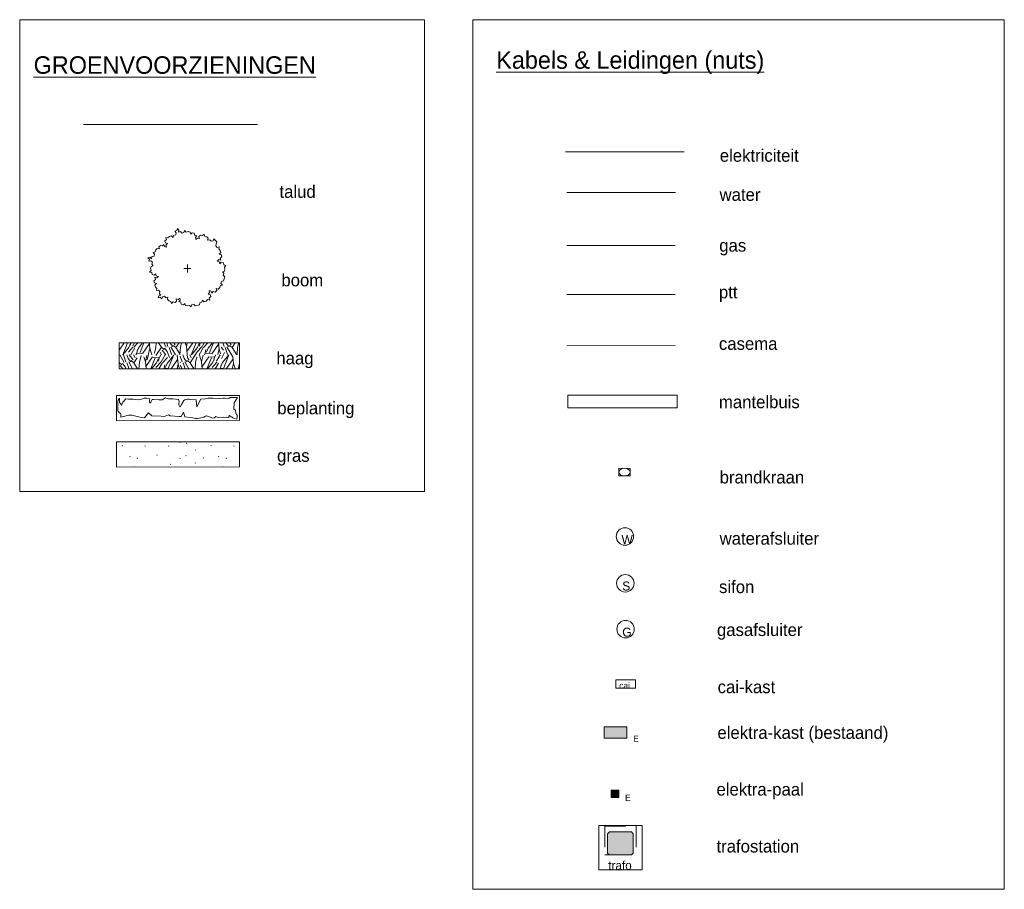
# Model space of a CAD drawing. Header units: millimetres. Extents: x -16321526 to -4431526, y 5084381 to 13484381.
# Tile 45 of 49: x -14522314 to -14128486, y 12496729 to 12844658. Entities that reach past the tile are written whole.
import ezdxf

# ---------------------------------------------------------------- set-up
doc = ezdxf.new("R2010")
doc.units = ezdxf.units.MM
for name, pattern in [('COMM-TZH-KP', [0]), ('DGN2', [1.680008, 0.840004, -0.840004]), ('drem180', [0]), ('ELEC-E-ON', [0]), ('GAS-GASUNIE', [0]), ('WATER', [0]), ('WERKGRENS', [0])]:
    doc.linetypes.add(name, pattern=pattern)
for name, color, linetype, lineweight in [('N-DI-Kadertekening', 7, 'Continuous', 30), ('N-KL-Cai', 1, 'Continuous', 0), ('N-KL-Electra', 1, 'ELEC-E-ON', 0), ('N-KL-Gasleiding', 6, 'GAS-GASUNIE', 0), ('N-KL-Mantelbuizen Kabels en Leidingen Nuts', 1, 'Continuous', 0), ('N-KL-Telecom', 3, 'COMM-TZH-KP', 0), ('N-KL-Water', 5, 'WATER', 0), ('N-TE-Tekst', 7, 'Continuous', 0)]:
    doc.layers.add(name, color=color, linetype=linetype, lineweight=lineweight)
for name, color, linetype, lineweight, true_color in [('N-GR-Bomen met bomennamen', 7, 'Continuous', 0, 0x007e41), ('N-GR-Gazon-Beplanting', 7, 'Continuous', 0, 0x007e41), ('N-GR-Haag', 7, 'Continuous', 0, 0x007e41), ('N-GW-Talud', 7, 'drem180', 0, 0x007e00)]:
    doc.layers.add(name, color=color, linetype=linetype, lineweight=lineweight, true_color=true_color)
doc.styles.add('0.25 (1 200)', font='dgn032.shx', dxfattribs={"height": 0.5})
doc.styles.add('0.35 (1 200)', font='dgn032.shx', dxfattribs={"height": 0.7})
doc.styles.add('0.50 (1 50)', font='dgn032.shx', dxfattribs={"height": 0.25})
doc.styles.add('Styledgn003', font='dgn003.shx')
doc.styles.add('Styledgn105', font='dgn105.shx')

# ---------------------------------------------------------------- blocks, each defined once
blk = doc.blocks.new('STROOM')
at = {"layer": 'N-KL-Water', "color": 7, "linetype": 'Continuous', "lineweight": 0}
blk.add_circle((0, 0.001), 0.348, dxfattribs=at)
at = {"layer": 'N-KL-Water', "color": 7, "linetype": 'Continuous', "lineweight": 0, "insert": (-0.123, -0.293), "char_height": 0.35996, "attachment_point": 7, "rotation": 0.3843, "line_spacing_factor": 0.8, "style": 'Styledgn003'}
blk.add_mtext('{\\Fdgn000|c0;S}', dxfattribs=at)
blk = doc.blocks.new('GAS')
at = {"layer": 'N-KL-Gasleiding', "color": 7, "linetype": 'Continuous', "lineweight": 0}
blk.add_circle((0, 0), 0.348, dxfattribs=at)
at = {"layer": 'N-KL-Gasleiding', "color": 7, "linetype": 'Continuous', "lineweight": 0, "insert": (-0.129, -0.306), "char_height": 0.35998, "attachment_point": 7, "rotation": 0.3843, "line_spacing_factor": 0.8, "style": 'Styledgn003'}
blk.add_mtext('{\\Fdgn000|c0;G}', dxfattribs=at)
blk = doc.blocks.new('BOPL18')
at = {"layer": 'N-GR-Bomen met bomennamen', "lineweight": 0}
for p, q in [((-0.405, 1.595), (-0.427, 1.514)), ((-0.345, 1.535), (-0.405, 1.595)), ((-0.783, 1.225), (-0.866, 1.246)), ((-0.866, 1.246), (-0.844, 1.165)), ((-0.722, 1.284), (-0.783, 1.225)), ((-0.64, 1.306), (-0.722, 1.284)), ((-0.579, 1.245), (-0.64, 1.306)), ((-0.556, 1.327), (-0.579, 1.245)), ((-0.473, 1.348), (-0.556, 1.327)), ((-0.427, 1.514), (-0.512, 1.492)), ((-0.512, 1.492), (-0.45, 1.431)), ((-0.45, 1.431), (-0.473, 1.348)), ((-0.368, 1.452), (-0.345, 1.535)), ((-0.285, 1.474), (-0.368, 1.452)), ((-0.225, 1.413), (-0.285, 1.474)), ((-0.142, 1.434), (-0.225, 1.413)), ((-0.118, 1.517), (-0.142, 1.434)), ((-0.061, 1.456), (-0.118, 1.517)), ((0.023, 1.478), (-0.061, 1.456)), ((0.106, 1.454), (0.023, 1.478)), ((0.128, 1.372), (0.106, 1.454)), ((0.189, 1.432), (0.128, 1.372)), ((0.271, 1.409), (0.189, 1.432)), ((0.292, 1.325), (0.271, 1.409)), ((0.375, 1.303), (0.292, 1.325)), ((0.313, 1.242), (0.375, 1.303)), ((0.335, 1.159), (0.313, 1.242)), ((0.395, 1.219), (0.335, 1.159)), ((0.479, 1.197), (0.395, 1.219)), ((0.518, 1.34), (0.458, 1.28)), ((0.458, 1.28), (0.479, 1.197)), ((0.601, 1.317), (0.518, 1.34)), ((0.662, 1.378), (0.601, 1.317)), ((0.684, 1.295), (0.662, 1.378)), ((0.765, 1.271), (0.684, 1.295)), ((0.825, 1.21), (0.765, 1.271)), ((0.802, 1.128), (0.825, 1.21)), ((1.052, 1.192), (1.028, 1.109)), ((1.171, 1.07), (1.052, 1.192)), ((-1.21, 0.805), (-1.271, 0.745)), ((-1.128, 0.781), (-1.21, 0.805)), ((-1.088, 0.924), (-1.149, 0.865)), ((-1.149, 0.865), (-1.128, 0.781)), ((-1.006, 0.902), (-1.088, 0.924)), ((-0.946, 0.962), (-1.006, 0.902)), ((-0.923, 0.879), (-0.946, 0.962)), ((-0.84, 0.856), (-0.923, 0.879)), ((-0.844, 1.165), (-0.904, 1.104)), ((-0.904, 1.104), (-0.884, 1.021)), ((-0.884, 1.021), (-0.802, 0.999)), ((-0.802, 0.999), (-0.863, 0.939)), ((-0.863, 0.939), (-0.84, 0.856)), ((0.886, 1.149), (0.802, 1.128)), ((0.946, 1.088), (0.886, 1.149)), ((1.028, 1.109), (0.946, 1.088)), ((1.125, 0.905), (1.148, 0.987)), ((1.185, 0.844), (1.125, 0.905)), ((1.148, 0.987), (1.171, 1.07)), ((1.268, 0.866), (1.185, 0.844)), ((1.245, 0.782), (1.268, 0.866)), ((-1.505, 0.455), (-1.59, 0.433)), ((-1.59, 0.433), (-1.528, 0.372)), ((-1.445, 0.393), (-1.505, 0.455)), ((-1.423, 0.477), (-1.445, 0.393)), ((-1.34, 0.496), (-1.423, 0.477)), ((-1.294, 0.662), (-1.377, 0.641)), ((-1.377, 0.641), (-1.317, 0.58)), ((-1.317, 0.58), (-1.34, 0.496)), ((-1.271, 0.745), (-1.294, 0.662)), ((1.305, 0.722), (1.245, 0.782)), ((1.266, 0.578), (1.327, 0.638)), ((1.348, 0.556), (1.266, 0.578)), ((1.327, 0.638), (1.305, 0.722)), ((1.309, 0.413), (1.369, 0.473)), ((1.331, 0.33), (1.309, 0.413)), ((1.369, 0.473), (1.348, 0.556)), ((-1.528, 0.372), (-1.551, 0.29)), ((-1.551, 0.29), (-1.469, 0.311)), ((-1.454, 0.086), (-1.477, 0.002)), ((-1.477, 0.002), (-1.456, -0.08)), ((-1.469, 0.311), (-1.408, 0.25)), ((-1.372, 0.106), (-1.454, 0.086)), ((-1.408, 0.25), (-1.431, 0.168)), ((-1.431, 0.168), (-1.372, 0.106)), ((0.136, -0.001), (-0.146, 0.002)), ((0.001, 0.162), (-0.002, -0.163)), ((1.187, 0.293), (1.247, 0.354)), ((1.269, 0.27), (1.187, 0.293)), ((1.247, 0.354), (1.331, 0.33)), ((1.29, 0.187), (1.269, 0.27)), ((1.35, 0.248), (1.29, 0.187)), ((1.434, 0.225), (1.35, 0.248)), ((1.455, 0.142), (1.434, 0.225)), ((1.538, 0.12), (1.455, 0.142)), ((1.477, 0.058), (1.538, 0.12)), ((1.498, -0.024), (1.477, 0.058)), ((-1.456, -0.08), (-1.517, -0.14)), ((-1.517, -0.14), (-1.434, -0.163)), ((-1.434, -0.163), (-1.414, -0.246)), ((-1.414, -0.246), (-1.33, -0.269)), ((-1.33, -0.269), (-1.269, -0.209)), ((-1.227, -0.375), (-1.31, -0.352)), ((-1.31, -0.352), (-1.287, -0.434)), ((-1.269, -0.209), (-1.249, -0.292)), ((-1.249, -0.292), (-1.165, -0.315)), ((-1.165, -0.315), (-1.227, -0.375)), ((1.393, -0.128), (1.476, -0.106)), ((1.453, -0.189), (1.393, -0.128)), ((1.43, -0.271), (1.453, -0.189)), ((1.489, -0.332), (1.43, -0.271)), ((1.444, -0.497), (1.489, -0.332)), ((1.476, -0.106), (1.498, -0.024)), ((-1.287, -0.434), (-1.349, -0.494)), ((-1.349, -0.494), (-1.328, -0.577)), ((-1.328, -0.577), (-1.244, -0.6)), ((-1.244, -0.6), (-1.306, -0.66)), ((-1.306, -0.66), (-1.285, -0.743)), ((-1.285, -0.743), (-1.225, -0.804)), ((1.231, -0.826), (1.292, -0.766)), ((1.292, -0.766), (1.315, -0.684)), ((1.315, -0.684), (1.398, -0.661)), ((1.338, -0.601), (1.361, -0.518)), ((1.398, -0.661), (1.338, -0.601)), ((1.361, -0.518), (1.444, -0.497)), ((-1.225, -0.804), (-1.248, -0.886)), ((-1.248, -0.886), (-1.165, -0.865)), ((-1.15, -1.092), (-1.173, -1.173)), ((-1.173, -1.173), (-1.09, -1.152)), ((-1.165, -0.865), (-1.105, -0.926)), ((-1.068, -1.07), (-1.15, -1.092)), ((-1.105, -0.926), (-1.128, -1.008)), ((-1.128, -1.008), (-1.068, -1.07)), ((-1.09, -1.152), (-1.03, -1.214)), ((-1.03, -1.214), (-1.008, -1.13)), ((-1.008, -1.13), (-0.925, -1.109)), ((-0.925, -1.109), (-0.865, -1.171)), ((-0.865, -1.171), (-0.782, -1.149)), ((-0.782, -1.149), (-0.805, -1.231)), ((-0.375, -1.241), (-0.314, -1.181)), ((-0.314, -1.181), (-0.293, -1.264)), ((0.823, -1.02), (0.883, -0.96)), ((0.904, -1.043), (0.823, -1.02)), ((0.883, -0.96), (0.862, -0.877)), ((0.862, -0.877), (0.945, -0.9)), ((0.865, -1.185), (0.926, -1.126)), ((0.926, -1.126), (0.904, -1.043)), ((0.945, -0.9), (0.966, -0.983)), ((0.966, -0.983), (1.027, -0.923)), ((1.027, -0.923), (1.109, -0.946)), ((1.109, -0.946), (1.171, -0.886)), ((1.171, -0.886), (1.148, -0.803)), ((1.148, -0.803), (1.231, -0.826)), ((-0.805, -1.231), (-0.744, -1.292)), ((-0.744, -1.292), (-0.662, -1.315)), ((-0.662, -1.315), (-0.641, -1.398)), ((-0.641, -1.398), (-0.58, -1.338)), ((-0.58, -1.338), (-0.498, -1.361)), ((-0.498, -1.361), (-0.437, -1.301)), ((-0.437, -1.301), (-0.458, -1.218)), ((-0.458, -1.218), (-0.375, -1.241)), ((-0.293, -1.264), (-0.354, -1.323)), ((-0.354, -1.323), (-0.272, -1.346)), ((-0.272, -1.346), (-0.249, -1.429)), ((-0.249, -1.429), (-0.167, -1.452)), ((-0.167, -1.452), (-0.107, -1.394)), ((-0.107, -1.394), (-0.085, -1.475)), ((-0.085, -1.475), (-0.003, -1.498)), ((-0.003, -1.498), (0.08, -1.477)), ((0.08, -1.477), (0.14, -1.538)), ((0.14, -1.538), (0.163, -1.456)), ((0.163, -1.456), (0.245, -1.434)), ((0.245, -1.434), (0.306, -1.495)), ((0.306, -1.495), (0.472, -1.453)), ((0.472, -1.453), (0.494, -1.37)), ((0.494, -1.37), (0.576, -1.349)), ((0.576, -1.349), (0.6, -1.267)), ((0.6, -1.267), (0.66, -1.327)), ((0.66, -1.327), (0.744, -1.305)), ((0.744, -1.305), (0.804, -1.245)), ((0.804, -1.245), (0.887, -1.268)), ((0.887, -1.268), (0.865, -1.185))]:
    blk.add_line(p, q, dxfattribs=at)
blk.add_point((1.171, 1.07), dxfattribs=at)
blk = doc.blocks.new('trafo')
at = {"layer": 'N-KL-Electra', "linetype": 'WERKGRENS'}
blk.add_hatch(color=256, dxfattribs=at).paths.add_polyline_path([(-1.299, 1.525), (-0.425, 1.525), (-0.35, 1.45), (-0.349, 0.675), (-0.425, 0.6), (-1.3, 0.6), (-1.375, 0.674), (-1.375, 1.45)])
at = {"layer": 'N-KL-Electra', "linetype": 'DGN2', "lineweight": 0}
for p, q in [((-1.488, 1.75), (-1.487, 0.599)), ((-1.488, 1.75), (-0.237, 1.75)), ((-0.237, 1.75), (-0.237, 0.6)), ((-1.487, 0.599), (-0.237, 0.6))]:
    blk.add_line(p, q, dxfattribs=at)
at = {"layer": 'N-KL-Electra', "linetype": 'Continuous', "lineweight": 0, "flags": 128}
for points in [[(-1.724, 0), (-1.725, 1.775), (0, 1.776), (0, 0), (-1.724, 0)], [(-1.299, 1.525), (-0.425, 1.525), (-0.35, 1.45), (-0.349, 0.675), (-0.425, 0.6), (-1.3, 0.6), (-1.375, 0.674), (-1.375, 1.45), (-1.299, 1.525)]]:
    blk.add_lwpolyline(points, dxfattribs=at)
at = {"layer": 'N-KL-Electra', "linetype": 'Continuous', "lineweight": 0, "insert": (-1.349, 0.003), "char_height": 0.35, "attachment_point": 7, "rotation": 359.9955, "line_spacing_factor": 0.8, "style": 'Styledgn105'}
blk.add_mtext('{\\Fdgn000|c0;\\C256;trafo}', dxfattribs=at)
blk = doc.blocks.new('w')
at = {"layer": 'N-KL-Water', "color": 7, "linetype": 'Continuous', "lineweight": 0}
blk.add_circle((-0.597, 0.239), 0.348, dxfattribs=at)
at = {"layer": 'N-KL-Water', "color": 7, "insert": (-0.733, -0.066), "char_height": 0.35996, "attachment_point": 7, "rotation": 0.3843, "line_spacing_factor": 0.8, "style": 'Styledgn003'}
blk.add_mtext('{\\Fdgn000|c0;W}', dxfattribs=at)
blk = doc.blocks.new('AnonymousCell29')
at = {"layer": 'N-KL-Water', "color": 7, "lineweight": 13, "ltscale": 8}
for p, q in [((0.224, 0.146), (-0.228, 0.153)), ((-0.226, -0.152), (-0.228, 0.153)), ((0.223, -0.153), (0.224, 0.146)), ((0.223, -0.153), (-0.226, -0.152))]:
    blk.add_line(p, q, dxfattribs=at)
blk.add_ellipse((-0.001, -0.002), major_axis=(0.225, 0), ratio=0.664605, dxfattribs=at)
blk = doc.blocks.new('cai')
at = {"layer": 'N-KL-Cai', "color": 1, "linetype": 'Continuous', "flags": 128}
blk.add_lwpolyline([(-0.781, 0), (0, 0), (0, 0.332), (-0.781, 0.332), (-0.781, 0)], dxfattribs=at)
at = {"layer": 'N-KL-Cai', "color": 1, "linetype": 'Continuous', "insert": (-0.649, -0.031), "char_height": 0.25, "attachment_point": 7, "line_spacing_factor": 0.8, "style": '0.50 (1 50)'}
blk.add_mtext('{\\Fdgn000|c0;\\C1;cai}', dxfattribs=at)

msp = doc.modelspace()

# ---------------------------------------------------------------- hatches: boundary and pattern name
at = {"layer": 'N-KL-Electra', "linetype": 'WERKGRENS'}
for points in [[(-14288512, 12557167), (-14279495, 12557189), (-14279502, 12561680), (-14288478, 12561687)], [(-14282697, 12533446), (-14285688, 12533443), (-14285691, 12536449), (-14282700, 12536452)]]:
    msp.add_hatch(color=256, dxfattribs=at).paths.add_polyline_path(points)

# ---------------------------------------------------------------- linework, layer by layer
at = {"layer": 'N-DI-Kadertekening', "lineweight": 13, "flags": 128}
for points in [[(-14522311, 12844658), (-14360436, 12844656), (-14360438, 12655904), (-14522314, 12655905), (-14522311, 12844658)], [(-14341113, 12844658), (-14128486, 12844656), (-14128490, 12496729), (-14341117, 12496732), (-14341113, 12844658)]]:
    msp.add_lwpolyline(points, dxfattribs=at)
at = {"layer": 'N-GR-Gazon-Beplanting', "lineweight": 0}
for p, q in [((-14481212, 12674131), (-14481357, 12674283)), ((-14472028, 12673980), (-14472207, 12674097)), ((-14462634, 12673948), (-14462787, 12674107)), ((-14458079, 12675513), (-14458259, 12675657)), ((-14455410, 12675063), (-14455554, 12675215)), ((-14445713, 12674131), (-14445865, 12674277)), ((-14436536, 12673945), (-14436688, 12674105)), ((-14478145, 12669785), (-14478297, 12669959)), ((-14467350, 12670349), (-14467495, 12670502)), ((-14455768, 12670146), (-14455919, 12670291)), ((-14451864, 12672418), (-14452016, 12672577)), ((-14442626, 12669807), (-14442778, 12669967)), ((-14476428, 12665693), (-14476529, 12665789)), ((-14475145, 12669088), (-14475297, 12669247)), ((-14461829, 12666631), (-14461974, 12666784)), ((-14458050, 12669091), (-14458195, 12669244)), ((-14452018, 12667237), (-14452170, 12667382)), ((-14448774, 12669240), (-14448933, 12669392)), ((-14440937, 12665728), (-14441002, 12665791)), ((-14439625, 12669096), (-14439777, 12669241))]:
    msp.add_line(p, q, dxfattribs=at)
at = {"layer": 'N-GR-Gazon-Beplanting', "lineweight": 0, "flags": 128}
for points in [[(-14434409, 12684255), (-14483585, 12684206), (-14483588, 12694243), (-14434419, 12694284), (-14434409, 12684255)], [(-14482560, 12693176), (-14482429, 12693038), (-14482442, 12692012), (-14482438, 12691496), (-14481924, 12690977), (-14481921, 12690849), (-14481618, 12690241), (-14481266, 12690970), (-14481005, 12691619), (-14480500, 12692147), (-14480115, 12692665), (-14479859, 12692918), (-14478824, 12692785), (-14478697, 12692788), (-14478046, 12692788), (-14476893, 12692792), (-14474822, 12692527), (-14474047, 12692657), (-14472495, 12693180), (-14471456, 12693182), (-14470304, 12692910), (-14470427, 12692405), (-14470432, 12692009), (-14470427, 12691754), (-14470302, 12691234), (-14470302, 12691234), (-14469915, 12691624), (-14469273, 12692657), (-14468763, 12692654), (-14466688, 12692523), (-14465274, 12692526), (-14463978, 12693432), (-14462821, 12692920), (-14461010, 12692918), (-14458812, 12692655), (-14458561, 12691876), (-14458679, 12691116), (-14458689, 12690600), (-14458304, 12689816), (-14458162, 12689819), (-14457531, 12690724), (-14456611, 12692279), (-14456235, 12692542), (-14455707, 12692660), (-14455074, 12692801), (-14454557, 12692792), (-14453904, 12692665), (-14451843, 12692534), (-14451722, 12692529), (-14451450, 12689819), (-14449910, 12692788), (-14448103, 12692927), (-14446934, 12693180), (-14445902, 12693188), (-14445781, 12693184), (-14445123, 12693177), (-14442419, 12693053), (-14440873, 12693179), (-14440102, 12693175), (-14438678, 12693058), (-14438184, 12693458), (-14436253, 12693451), (-14435185, 12693440), (-14436567, 12691344), (-14436603, 12688790), (-14435965, 12688401), (-14435829, 12687371), (-14435574, 12686726), (-14435314, 12686477), (-14435318, 12685692), (-14435398, 12684842), (-14436343, 12685054), (-14437120, 12685299), (-14437383, 12685689), (-14437768, 12685822), (-14438415, 12686331), (-14438672, 12686078), (-14438676, 12685307), (-14439445, 12685558), (-14440740, 12685565), (-14441383, 12685558), (-14443328, 12685564), (-14443839, 12685956), (-14444344, 12685429), (-14445126, 12685291), (-14447586, 12686206), (-14447972, 12686077), (-14448612, 12685568), (-14449128, 12685563), (-14451203, 12685043), (-14451967, 12685041), (-14453005, 12685301), (-14454026, 12685434), (-14456228, 12685823), (-14456748, 12687622), (-14457779, 12685938), (-14458550, 12685942), (-14462163, 12686201), (-14462815, 12686590), (-14464750, 12685812), (-14465782, 12686079), (-14469405, 12686197), (-14470748, 12687412), (-14472363, 12685304), (-14473663, 12685551), (-14477410, 12686408), (-14478704, 12686415), (-14481920, 12685686)], [(-14434416, 12665731), (-14483599, 12665690), (-14483602, 12675726), (-14434433, 12675767), (-14434416, 12665731)]]:
    msp.add_lwpolyline(points, dxfattribs=at)
at = {"layer": 'N-GR-Gazon-Beplanting', "lineweight": 0}
msp.add_open_spline([(-14482560, 12693176), (-14482732, 12692674), (-14483022, 12692203), (-14483085, 12691672), (-14483158, 12691057), (-14483092, 12690441), (-14483094, 12689826), (-14483096, 12689333), (-14483097, 12688841), (-14483097, 12688348), (-14483096, 12687654), (-14481830, 12687363), (-14481864, 12686670), (-14481880, 12686343), (-14481899, 12686014), (-14481920, 12685686)], degree=3, knots=[0, 0, 0, 0, 0.199518, 0.199518, 0.199518, 0.4307295, 0.4307295, 0.4307295, 0.6158623, 0.6158623, 0.6158623, 0.8765238, 0.8765238, 0.8765238, 1, 1, 1, 1], dxfattribs=at)
at = {"layer": 'N-GR-Haag', "lineweight": 0}
for p, q in [((-14482498, 12712437), (-14480490, 12715360)), ((-14481121, 12710607), (-14479161, 12715361)), ((-14481036, 12710609), (-14478625, 12713506)), ((-14476891, 12713770), (-14478815, 12711571)), ((-14478625, 12713506), (-14477974, 12715097)), ((-14477880, 12715354), (-14478057, 12714402)), ((-14476287, 12713345), (-14477889, 12710615)), ((-14477070, 12714205), (-14476395, 12715359)), ((-14476466, 12713780), (-14475094, 12715359)), ((-14474651, 12713565), (-14475302, 12711974)), ((-14473156, 12715360), (-14474651, 12713565)), ((-14472611, 12715365), (-14474182, 12711539)), ((-14470449, 12715108), (-14473100, 12711251)), ((-14470237, 12713217), (-14471357, 12708546)), ((-14470468, 12715362), (-14470237, 12713217)), ((-14470237, 12713217), (-14469472, 12710589)), ((-14467838, 12713483), (-14468389, 12711228)), ((-14467710, 12715367), (-14467838, 12713483)), ((-14465620, 12713617), (-14467810, 12710315)), ((-14466762, 12715360), (-14465620, 12713617)), ((-14465620, 12713617), (-14464553, 12712707)), ((-14463681, 12713575), (-14464697, 12715363)), ((-14463318, 12711843), (-14464373, 12713199)), ((-14463009, 12713887), (-14463516, 12715368)), ((-14462556, 12713522), (-14461603, 12710756)), ((-14462179, 12715362), (-14462127, 12715229)), ((-14462127, 12715229), (-14461078, 12713866)), ((-14461883, 12713834), (-14460051, 12710614)), ((-14459824, 12713455), (-14460891, 12714365)), ((-14460708, 12715366), (-14460140, 12714629)), ((-14459824, 12713455), (-14458551, 12715365)), ((-14458243, 12711029), (-14459824, 12713455)), ((-14458240, 12710611), (-14458037, 12713586)), ((-14458037, 12713586), (-14457603, 12715371)), ((-14455639, 12713852), (-14456082, 12715370)), ((-14455639, 12713852), (-14455276, 12715373)), ((-14455135, 12709329), (-14455639, 12713852)), ((-14455434, 12711968), (-14453083, 12715365)), ((-14453721, 12710605), (-14451761, 12715373)), ((-14453643, 12710614), (-14451225, 12713504)), ((-14449498, 12713776), (-14451277, 12711727)), ((-14451225, 12713504), (-14450574, 12715096)), ((-14448887, 12713343), (-14450489, 12710613)), ((-14450113, 12715374), (-14450347, 12714103)), ((-14449366, 12713899), (-14448500, 12715368)), ((-14448755, 12713467), (-14447100, 12715370)), ((-14446947, 12713259), (-14447598, 12711667)), ((-14445176, 12715371), (-14446947, 12713259)), ((-14444773, 12715372), (-14446478, 12711232)), ((-14442737, 12714795), (-14445397, 12710945)), ((-14442526, 12712904), (-14443057, 12710686)), ((-14442807, 12715374), (-14442526, 12712904)), ((-14442526, 12712904), (-14441952, 12710930)), ((-14441743, 12713650), (-14440798, 12712483)), ((-14440546, 12713889), (-14441053, 12715370)), ((-14440085, 12713517), (-14439133, 12710751)), ((-14439709, 12715371), (-14439663, 12715231)), ((-14439663, 12715231), (-14438608, 12713875)), ((-14439413, 12713829), (-14437059, 12709708)), ((-14437354, 12713464), (-14438414, 12714367)), ((-14438245, 12715368), (-14437670, 12714624)), ((-14437354, 12713464), (-14436081, 12715374)), ((-14435494, 12710606), (-14437354, 12713464)), ((-14435339, 12710609), (-14435129, 12713591)), ((-14435129, 12713591), (-14434694, 12715376)), ((-14480528, 12707466), (-14482280, 12710553)), ((-14479856, 12707778), (-14480801, 12710536)), ((-14479493, 12710558), (-14478973, 12709120)), ((-14478973, 12709120), (-14477918, 12707764)), ((-14478545, 12710551), (-14476987, 12708520)), ((-14476784, 12710555), (-14476191, 12709309)), ((-14476664, 12707353), (-14475336, 12709349)), ((-14475816, 12710611), (-14475471, 12711291)), ((-14475471, 12711291), (-14475218, 12712669)), ((-14475471, 12711291), (-14473084, 12711139)), ((-14474439, 12707480), (-14473745, 12710346)), ((-14472054, 12707745), (-14472628, 12709720)), ((-14472054, 12707745), (-14471445, 12710291)), ((-14471835, 12705862), (-14469176, 12709712)), ((-14469921, 12704999), (-14468102, 12709417)), ((-14466502, 12709353), (-14468896, 12709513)), ((-14467626, 12707398), (-14466975, 12708989)), ((-14466502, 12709353), (-14466755, 12707990)), ((-14465892, 12710555), (-14466502, 12709353)), ((-14465603, 12710611), (-14466100, 12711654)), ((-14465774, 12707785), (-14464152, 12710551)), ((-14463899, 12710613), (-14465304, 12712443)), ((-14465156, 12707360), (-14463246, 12709560)), ((-14460771, 12710237), (-14463355, 12707146)), ((-14462452, 12709464), (-14463318, 12711843)), ((-14460771, 12710237), (-14462879, 12705126)), ((-14460672, 12710558), (-14460771, 12710237)), ((-14459357, 12710558), (-14458927, 12706798)), ((-14457379, 12707780), (-14458134, 12709970)), ((-14457023, 12710554), (-14456496, 12709122)), ((-14456496, 12709122), (-14455447, 12707759)), ((-14455135, 12709329), (-14454509, 12708523)), ((-14454314, 12710550), (-14453720, 12709304)), ((-14454193, 12707348), (-14451277, 12711727)), ((-14451975, 12707482), (-14451431, 12709730)), ((-14449583, 12707741), (-14450357, 12710404)), ((-14449583, 12707741), (-14448929, 12710436)), ((-14449365, 12705857), (-14446706, 12709707)), ((-14448416, 12710610), (-14448071, 12711289)), ((-14448071, 12711289), (-14447818, 12712667)), ((-14448071, 12711289), (-14445684, 12711137)), ((-14447450, 12704994), (-14445631, 12709412)), ((-14444336, 12709667), (-14446730, 12709826)), ((-14445155, 12707393), (-14444504, 12708985)), ((-14444336, 12709667), (-14444595, 12708297)), ((-14443888, 12710554), (-14444336, 12709667)), ((-14443608, 12708099), (-14442170, 12710557)), ((-14440367, 12711530), (-14441529, 12709100)), ((-14438612, 12710544), (-14441189, 12707460)), ((-14438612, 12710544), (-14440720, 12705433)), ((-14436986, 12708988), (-14439645, 12705138)), ((-14438605, 12710551), (-14438612, 12710544)), ((-14437059, 12709708), (-14436768, 12707105)), ((-14482496, 12707550), (-14482460, 12707501)), ((-14482460, 12707501), (-14482494, 12707451)), ((-14482460, 12707501), (-14481400, 12706598)), ((-14482409, 12704906), (-14482396, 12704963)), ((-14481117, 12704999), (-14482144, 12706327)), ((-14480157, 12705727), (-14481206, 12707090)), ((-14479886, 12704997), (-14480157, 12705727)), ((-14479395, 12707406), (-14478571, 12704998)), ((-14478723, 12707718), (-14477170, 12705001)), ((-14476664, 12707353), (-14477723, 12708256)), ((-14477390, 12705003), (-14477437, 12704910)), ((-14475133, 12705004), (-14476664, 12707353)), ((-14475733, 12704913), (-14475678, 12704999)), ((-14474610, 12705001), (-14474439, 12707480)), ((-14472134, 12704999), (-14472210, 12704906)), ((-14472106, 12705000), (-14472140, 12704907)), ((-14471746, 12705001), (-14472054, 12707745)), ((-14470614, 12704998), (-14470605, 12704906)), ((-14469631, 12704998), (-14467626, 12707398)), ((-14465906, 12707662), (-14467823, 12705455)), ((-14467636, 12705000), (-14467641, 12704908)), ((-14467565, 12705001), (-14467500, 12704911)), ((-14465295, 12707230), (-14466603, 12704994)), ((-14465357, 12704909), (-14465408, 12705000)), ((-14464574, 12705004), (-14464486, 12705183)), ((-14464486, 12705183), (-14464226, 12706554)), ((-14464486, 12705183), (-14462085, 12705031)), ((-14463355, 12707146), (-14464006, 12705554)), ((-14463914, 12704912), (-14463944, 12704997)), ((-14462629, 12704998), (-14462598, 12704913)), ((-14459145, 12708682), (-14461688, 12704997)), ((-14461645, 12704998), (-14461580, 12704908)), ((-14459905, 12704994), (-14459868, 12704917)), ((-14458927, 12706798), (-14459361, 12704999)), ((-14458927, 12706798), (-14458406, 12704999)), ((-14458051, 12707468), (-14458131, 12707601)), ((-14457680, 12705729), (-14458131, 12706314)), ((-14457423, 12705000), (-14457680, 12705729)), ((-14456918, 12707408), (-14456093, 12705001)), ((-14456246, 12707720), (-14454700, 12704996)), ((-14454193, 12707348), (-14455253, 12708252)), ((-14452663, 12704999), (-14454193, 12707348)), ((-14452140, 12704996), (-14451975, 12707482)), ((-14449268, 12705003), (-14449583, 12707741)), ((-14449523, 12704998), (-14449563, 12704912)), ((-14447845, 12704915), (-14447790, 12705001)), ((-14447153, 12705001), (-14445155, 12707393)), ((-14443435, 12707657), (-14445353, 12705451)), ((-14444289, 12705000), (-14444315, 12704915)), ((-14442825, 12707239), (-14444133, 12705004)), ((-14442938, 12704995), (-14442929, 12704917)), ((-14442103, 12704999), (-14442008, 12705185)), ((-14442008, 12705185), (-14441756, 12706549)), ((-14442008, 12705185), (-14439614, 12705026)), ((-14441189, 12707460), (-14441847, 12705861)), ((-14440151, 12705000), (-14440121, 12704916)), ((-14439182, 12705000), (-14439124, 12704917)), ((-14437435, 12705003), (-14437391, 12704920)), ((-14436768, 12707105), (-14437273, 12705000)), ((-14436768, 12707105), (-14436193, 12705130)), ((-14435319, 12704916), (-14435298, 12704952)), ((-14434453, 12707036), (-14434927, 12705123))]:
    msp.add_line(p, q, dxfattribs=at)
at = {"layer": 'N-GR-Haag', "lineweight": 0, "flags": 128}
for points in [[(-14482494, 12704904), (-14434456, 12704921), (-14434461, 12715374), (-14482499, 12715358), (-14482494, 12704904)], [(-14460672, 12710558), (-14460771, 12710237), (-14460771, 12710237)], [(-14460771, 12710237), (-14460679, 12710550)], [(-14438612, 12710544), (-14438605, 12710551)], [(-14438605, 12710551), (-14438612, 12710544), (-14438612, 12710544)], [(-14444289, 12705000), (-14444315, 12704915)], [(-14444315, 12704915), (-14444296, 12704993)]]:
    msp.add_lwpolyline(points, dxfattribs=at)
at = {"layer": 'N-GW-Talud', "ltscale": 1.8}
msp.add_line((-14496770, 12802680), (-14427130, 12802680), dxfattribs=at)
at = {"layer": 'N-KL-Cai'}
msp.add_line((-14303480, 12714237), (-14260082, 12714239), dxfattribs=at)
at = {"layer": 'N-KL-Electra', "ltscale": 0.35}
msp.add_line((-14304004, 12791798), (-14256549, 12791785), dxfattribs=at)
at = {"layer": 'N-KL-Electra', "flags": 128}
for points in [[(-14288512, 12557167), (-14279495, 12557189), (-14279502, 12561680), (-14288478, 12561687), (-14288512, 12557167)], [(-14282697, 12533446), (-14285688, 12533443), (-14285691, 12536449), (-14282700, 12536452), (-14282697, 12533446)]]:
    msp.add_lwpolyline(points, dxfattribs=at)
at = {"layer": 'N-KL-Gasleiding', "ltscale": 0.35}
msp.add_line((-14303476, 12754295), (-14260077, 12754297), dxfattribs=at)
at = {"layer": 'N-KL-Mantelbuizen Kabels en Leidingen Nuts', "flags": 128}
msp.add_lwpolyline([(-14303026, 12689428), (-14259395, 12689428), (-14259395, 12694428), (-14303026, 12694428), (-14303026, 12689428)], dxfattribs=at)
at = {"layer": 'N-KL-Telecom', "ltscale": 0.35}
msp.add_line((-14303482, 12734753), (-14260078, 12734747), dxfattribs=at)
at = {"layer": 'N-KL-Water', "ltscale": 0.35}
msp.add_line((-14303461, 12775548), (-14260062, 12775551), dxfattribs=at)

# ---------------------------------------------------------------- block references
at = {"linetype": 'Continuous', "lineweight": 0, "xscale": 10000, "yscale": 10000, "zscale": 10000}
msp.add_blockref('BOPL18', (-14455177, 12745108), dxfattribs=at)
at = {"color": 7, "linetype": 'Continuous', "lineweight": 0, "xscale": 10000, "yscale": 10000, "zscale": 10000}
for name, p in [('AnonymousCell29', (-14280383, 12663684)), ('w', (-14274261, 12635504)), ('STROOM', (-14280072, 12619148)), ('GAS', (-14279984, 12600814)), ('cai', (-14276014, 12577270)), ('trafo', (-14273387, 12504475))]:
    msp.add_blockref(name, p, dxfattribs=at)

# ---------------------------------------------------------------- texts
at = {"layer": 'N-KL-Electra', "color": 7, "char_height": 2500.02, "attachment_point": 7, "rotation": 0.05508, "line_spacing_factor": 0.8, "style": 'Styledgn003'}
for insert in [(-14276913, 12555750), (-14280165, 12532054)]:
    msp.add_mtext('{\\Fdgn000|c0;E}', dxfattribs=dict(at, insert=insert))
at = {"layer": 'N-TE-Tekst', "attachment_point": 7, "line_spacing_factor": 0.8}
for s, insert, char_height, rotation, style in [('{\\Fdgn000|c0;\\L\\C256;GROENVOORZIENINGEN}', (-14516737, 12822916), 7000, 359.99734, '0.35 (1 200)'), ('{\\Fdgn000|c0;\\L\\C256;Kabels & Leidingen (nuts)}', (-14331693, 12822916), 7000, 359.99734, '0.35 (1 200)'), ('{\\Fdgn000|c0;\\C256;elektriciteit}', (-14242290, 12787755), 5000, 0.00046, '0.25 (1 200)'), ('{\\Fdgn000|c0;\\C256;talud}', (-14418416, 12773300), 5000, 359.99957, '0.25 (1 200)'), ('{\\Fdgn000|c0;\\C256;water}', (-14242366, 12772106), 5000, 0.00046, '0.25 (1 200)'), ('{\\Fdgn000|c0;\\C256;gas}', (-14242499, 12750349), 5000, 0.00046, '0.25 (1 200)'), ('{\\Fdgn000|c0;\\C256;boom}', (-14417640, 12737904), 5000, 359.99957, '0.25 (1 200)'), ('{\\Fdgn000|c0;\\C256;ptt}', (-14242632, 12731671), 5000, 0.00046, '0.25 (1 200)'), ('{\\Fdgn000|c0;\\C256;casema}', (-14242632, 12712487), 5000, 0.00046, '0.25 (1 200)'), ('{\\Fdgn000|c0;\\C256; haag }', (-14421507, 12705234), 5000, 359.99957, '0.25 (1 200)'), ('{\\Fdgn000|c0;\\C256;mantelbuis}', (-14242632, 12689158), 5000, 0.00046, '0.25 (1 200)'), ('{\\Fdgn000|c0;\\C256; beplanting}', (-14421142, 12685261), 5000, 359.99957, '0.25 (1 200)'), ('{\\Fdgn000|c0;\\C256; gras}', (-14421224, 12666255), 5000, 359.99957, '0.25 (1 200)'), ('{\\Fdgn000|c0;\\C256;brandkraan}', (-14242349, 12659026), 5000, 359.99903, '0.25 (1 200)'), ('{\\Fdgn000|c0;\\C256;waterafsluiter}', (-14242349, 12634543), 5000, 359.99903, '0.25 (1 200)'), ('{\\Fdgn000|c0;\\C256;sifon}', (-14242590, 12615179), 5000, 359.99903, '0.25 (1 200)'), ('{\\Fdgn000|c0;\\C256;gasafsluiter}', (-14243406, 12596566), 5000, 359.99903, '0.25 (1 200)'), ('{\\Fdgn000|c0;\\C256;cai-kast}', (-14243147, 12575141), 5000, 359.99828, '0.25 (1 200)'), ('{\\Fdgn000|c0;\\C256;elektra-kast (bestaand)}', (-14243230, 12555424), 5000, 359.99957, '0.25 (1 200)'), ('{\\Fdgn000|c0;\\C256;elektra-paal}', (-14243608, 12532724), 5000, 359.99957, '0.25 (1 200)'), ('{\\Fdgn000|c0;\\C256;trafostation}', (-14243608, 12511381), 5000, 359.99957, '0.25 (1 200)')]:
    msp.add_mtext(s, dxfattribs=dict(at, insert=insert, char_height=char_height, rotation=rotation, style=style))

doc.saveas('drawing.dxf')
